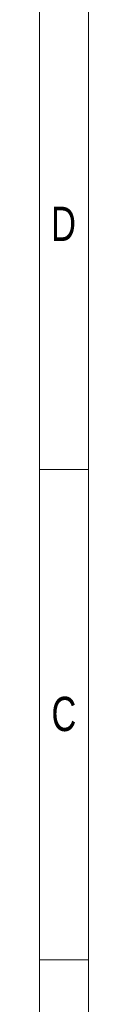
# Model space of a CAD drawing. Header units: millimetres. Extents: x 0 to 70526, y -39110 to 424.
# Tile 28 of 29: x 70327 to 70526, y -35107 to -31105. Entities that reach past the tile are written whole.
import ezdxf

# ---------------------------------------------------------------- set-up
doc = ezdxf.new("R2010")
doc.units = ezdxf.units.MM
doc.header["$LTSCALE"] = 0.25
doc.styles.add('SLDTEXTSTYLE3', font='TXT', dxfattribs={"width": 0.75})

# ---------------------------------------------------------------- blocks, each defined once
blk = doc.blocks.new('cajetin')
at = {"color": 7, "linetype": 'Continuous', "lineweight": 18}
for p, q in [((861, 615), (861, 0)), ((853.5, 607.5), (853.5, 7.5)), ((853.5, 232.5), (861, 232.5)), ((853.5, 157.5), (861, 157.5))]:
    blk.add_line(p, q, dxfattribs=at)
at = {"color": 7, "linetype": 'Continuous', "lineweight": 0, "char_height": 5.25, "attachment_point": 2, "style": 'SLDTEXTSTYLE3'}
for s, insert in [('D', (857.18, 272.74)), ('C', (857.23, 197.74))]:
    blk.add_mtext(s, dxfattribs=dict(at, insert=insert))
blk = doc.blocks.new('A$C861fd815')
at = {"xscale": 26.5625, "yscale": 26.5625, "zscale": 26.5625}
blk.add_blockref('cajetin', (47656.2, -39109.6), dxfattribs=at)

msp = doc.modelspace()

# ---------------------------------------------------------------- block references
msp.add_blockref('A$C861fd815', (0, 0))

doc.saveas('drawing.dxf')
